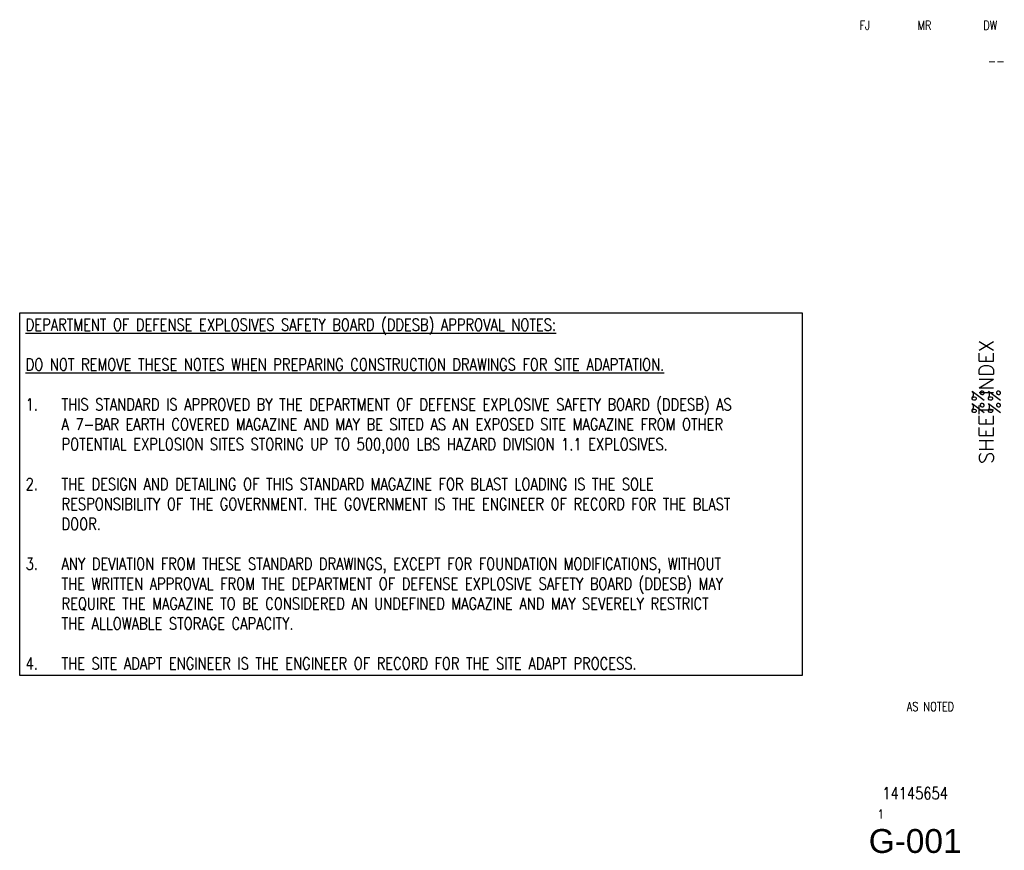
# Paper-space layout 'G-001 - SHEET INDEX' of a CAD drawing. Header units: feet. Extents: x 2.5 to 33.2, y 0.8 to 20.3.
# Tile 2 of 2: x 22.9 to 33.2, y 0.8 to 9.5. Entities that reach past the tile are written whole.
import ezdxf
from ezdxf.enums import TextEntityAlignment as Align

# ---------------------------------------------------------------- set-up
doc = ezdxf.new("R2010")
doc.units = ezdxf.units.FT
doc.header["$MEASUREMENT"] = 0
doc.layers.add('G-ANNO-TTLB', color=7, linetype='Continuous')
doc.layers.add('S-ANNO-TEXT', color=2, linetype='Continuous')
doc.styles.add('Annotative', font='romans.shx', dxfattribs={"width": 0.8, "height": 0.125})
doc.styles.add('RomanS', font='romans.shx', dxfattribs={"width": 0.8})
doc.styles.add('TITLES', font='swiss.ttf', dxfattribs={"width": 0.8})

# ---------------------------------------------------------------- blocks, each defined once
blk = doc.blocks.new('NAVFAC_Sheet_Info')
at = {"layer": 'G-ANNO-TTLB', "color": 3, "style": 'TITLES', "width": 0.8}
for tag, p in [('DESIGNED_BY', (31.723, 9.469)), ('DRAWN_BY', (32.348, 9.469)), ('REVIEWED_BY', (33.036, 9.469))]:
    blk.add_attdef(tag, text='', height=0.125, dxfattribs=at).set_placement(p, align=Align.MIDDLE)
blk.add_attdef('BRANCH_MANAGER', text='', height=0.125, dxfattribs=at).set_placement((33.188, 9.094), align=Align.MIDDLE_RIGHT)
for tag, p in [('SHEET_TITLE_1_OF_2', (32.91, 5.531)), ('SHEET_TITLE_1_OF_1', (32.995, 5.531)), ('SHEET_TITLE_2_OF_2', (33.08, 5.531))]:
    blk.add_attdef(tag, text='', height=0.125, rotation=90, dxfattribs=at).set_placement(p, align=Align.MIDDLE_CENTER)
at = {"layer": 'G-ANNO-TTLB', "color": 4, "style": 'TITLES', "width": 0.8}
for tag, height, p in [('SCALE', 0.1, (32.41, 2.344)), ('NAVFAC_DWG_NUMBER', 0.125, (32.25, 1.437)), ('SHEET_X', 0.0938, (31.891, 1.219))]:
    blk.add_attdef(tag, text='', height=height, dxfattribs=at).set_placement(p, align=Align.MIDDLE)
at = {"layer": 'G-ANNO-TTLB', "color": 4, "style": 'TITLES'}
blk.add_attdef('DISCIPLINE_SHEET_NO', text='', height=0.25, dxfattribs=at).set_placement((32.25, 0.938), align=Align.MIDDLE)

psp = doc.layouts.new('G-001 - SHEET INDEX')

# ---------------------------------------------------------------- block references
at = {"layer": 'G-ANNO-TTLB'}
ref = psp.add_blockref('NAVFAC_Sheet_Info', (0, 0), dxfattribs=at)
ref.add_attrib('SHEET_TITLE_1_OF_1', 'SHEET INDEX', dxfattribs={"color": 3, "height": 0.15, "rotation": 90, "style": 'RomanS'}).set_placement((32.995, 5.531), align=Align.MIDDLE_CENTER)
ref.add_attrib('SHEET_TITLE_1_OF_2', '%%', dxfattribs={"color": 3, "height": 0.125, "rotation": 90, "style": 'RomanS'}).set_placement((32.91, 5.531), align=Align.MIDDLE_CENTER)
ref.add_attrib('SHEET_TITLE_2_OF_2', '%%', dxfattribs={"color": 3, "height": 0.125, "rotation": 90, "style": 'RomanS'}).set_placement((33.08, 5.531), align=Align.MIDDLE_CENTER)
ref.add_attrib('DESIGNED_BY', 'FJ', dxfattribs={"color": 3, "height": 0.0938, "style": 'RomanS', "width": 0.8}).set_placement((31.723, 9.469), align=Align.MIDDLE)
ref.add_attrib('DRAWN_BY', 'MR', dxfattribs={"color": 3, "height": 0.0938, "style": 'RomanS', "width": 0.8}).set_placement((32.348, 9.469), align=Align.MIDDLE)
ref.add_attrib('REVIEWED_BY', 'DW', dxfattribs={"color": 3, "height": 0.0938, "style": 'RomanS', "width": 0.8}).set_placement((33.036, 9.469), align=Align.MIDDLE)
ref.add_attrib('SCALE', 'AS NOTED', dxfattribs={"color": 4, "height": 0.0938, "style": 'RomanS', "width": 0.8}).set_placement((32.41, 2.344), align=Align.MIDDLE)
ref.add_attrib('NAVFAC_DWG_NUMBER', '14145654', dxfattribs={"color": 4, "height": 0.125, "style": 'RomanS', "width": 0.8}).set_placement((32.25, 1.437), align=Align.MIDDLE)
ref.add_attrib('SHEET_X', '1', dxfattribs={"color": 4, "height": 0.0938, "style": 'RomanS', "width": 0.8}).set_placement((31.891, 1.219), align=Align.MIDDLE)
ref.add_attrib('DISCIPLINE_SHEET_NO', 'G-001', dxfattribs={"color": 4, "height": 0.25, "style": 'TITLES'}).set_placement((32.25, 0.938), align=Align.MIDDLE)
ref.add_attrib('BRANCH_MANAGER', '--', dxfattribs={"color": 3, "height": 0.1, "style": 'RomanS', "width": 0.8}).set_placement((33.188, 9.094), align=Align.MIDDLE_RIGHT)

# ---------------------------------------------------------------- texts
at = {"layer": 'S-ANNO-TEXT', "insert": (22.949, 6.4), "char_height": 0.125, "width": 8.05667, "attachment_point": 1, "style": 'Annotative', "bg_fill": 16, "box_fill_scale": 1.5, "bg_fill_color": 256, "bg_fill_transparency": 0}
psp.add_mtext('\\pxt0;{\\LDEPARTMENT OF DEFENSE EXPLOSIVES SAFETY BOARD (DDESB) APPROVAL NOTES:\\P\\PDO NOT REMOVE THESE NOTES WHEN PREPARING CONSTRUCTION DRAWINGS FOR SITE ADAPTATION. }\\P\\pi-3,l3;\\P\\pt0,3,18;1.^ITHIS STANDARD IS APPROVED BY THE DEPARTMENT OF DEFENSE EXPLOSIVE SAFETY BOARD (DDESB) AS A 7-BAR EARTH COVERED MAGAZINE AND MAY BE SITED AS AN EXPOSED SITE MAGAZINE FROM OTHER POTENTIAL EXPLOSION SITES STORING UP TO 500,000 LBS HAZARD DIVISION 1.1 EXPLOSIVES.\\P\\pi0,l0,t0; \\P\\pi-3,l3,t0,3,18;2.^ITHE DESIGN AND DETAILING OF THIS STANDARD MAGAZINE FOR BLAST LOADING IS THE SOLE RESPONSIBILITY OF THE GOVERNMENT. THE GOVERNMENT IS THE ENGINEER OF RECORD FOR THE BLAST DOOR.\\P\\pi0,l0,t0; \\P\\pi-3,l3,t0,3,18;3.^IANY DEVIATION FROM THESE STANDARD DRAWINGS, EXCEPT FOR FOUNDATION MODIFICATIONS, WITHOUT THE WRITTEN APPROVAL FROM THE DEPARTMENT OF DEFENSE EXPLOSIVE SAFETY BOARD (DDESB) MAY REQUIRE THE MAGAZINE TO BE CONSIDERED AN UNDEFINED MAGAZINE AND MAY SEVERELY RESTRICT THE ALLOWABLE STORAGE CAPACITY.\\P\\pi0,l0,t0;\\P\\pi-3,l3,t0,3,18;4.^ITHE SITE ADAPT ENGINEER IS THE ENGINEER OF RECORD FOR THE SITE ADAPT PROCESS.', dxfattribs=at)

doc.saveas('drawing.dxf')
